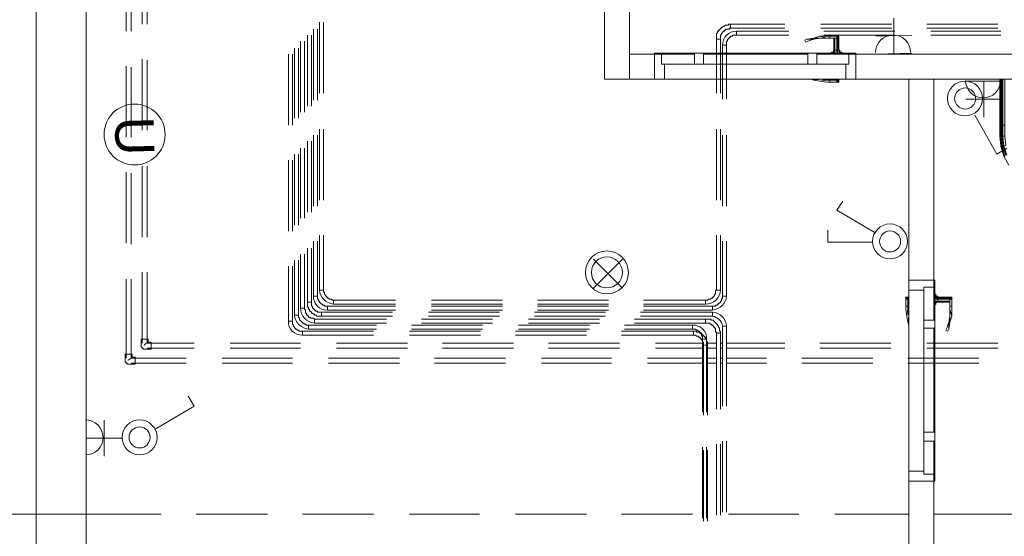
# Model space of a CAD drawing. Header units: millimetres. Extents: x 413 to 305578, y 115 to 38116.
# Tile 99 of 194: x 62637 to 66551, y 13645 to 15700. Entities that reach past the tile are written whole.
import ezdxf

# ---------------------------------------------------------------- set-up
doc = ezdxf.new("R2010")
doc.units = ezdxf.units.MM
for name, color, linetype in [('PDF _DN-MultiRoom', 5, 'Continuous'), ('PDF _PD-Socket', 1, 'Continuous'), ('PDF _Текст', 7, 'Continuous')]:
    doc.layers.add(name, color=color, linetype=linetype)
for name, color, linetype, true_color in [('PDF _PD-Lighting', 7, 'Continuous', 0xb80000), ('PDF _PD-Switches', 7, 'Continuous', 0x37dd00), ('PDF$_59-60$-$Floor$Plan$-$В_Этаж$01_Сводный$A-DETL-MBND', 7, 'Continuous', 0xdd3700), ('PDF$_V$line_ifc_RVT-1-В_Этаж$01_Сводный$A-COLS', 7, 'Continuous', 0xdcdcdc), ('PDF$_V$line_ifc_RVT-1-В_Этаж$01_Сводный$A-DETL-MBND', 7, 'Continuous', 0xbababa), ('PDF$_V$line_ifc_RVT-1-В_Этаж$01_Сводный$A-DOOR', 7, 'Continuous', 0xbababa), ('PDF$_V$line_ifc_RVT-1-В_Этаж$01_Сводный$A-GENM', 7, 'Continuous', 0xdd6e6e), ('PDF$_V$line_ifc_RVT-1-В_Этаж$01_Сводный$A-WALL', 7, 'Continuous', 0xdcdcdc), ('PDF$_V$line_ifc_RVT-1-В_Этаж$01_Сводный$M-EQPM', 7, 'Continuous', 0xbababa)]:
    doc.layers.add(name, color=color, linetype=linetype, true_color=true_color)
doc.styles.add('PDF YuGothicUI', font='arial.ttf')

msp = doc.modelspace()

# ---------------------------------------------------------------- linework, layer by layer
at = {"layer": 'PDF _DN-MultiRoom', "lineweight": 0}
msp.add_circle((63093.9, 15243.6), 121.3, dxfattribs=at)
at = {"layer": 'PDF _PD-Lighting', "lineweight": 0}
for points in [[(65033.7, 14632.5), (64918.3, 14747.8)], [(65033.7, 14747.8), (64918.3, 14632.5)]]:
    msp.add_lwpolyline(points, dxfattribs=at)
for radius in [85.5, 61.7]:
    msp.add_circle((64971.3, 14694.7), radius, dxfattribs=at)
at = {"layer": 'PDF _PD-Socket', "lineweight": 0}
for points in [[(66111.6, 15567.2), (66111.6, 15706.4)], [(66040, 15634.8), (66183.1, 15638.8)], [(66040, 15563.2), (66183.1, 15567.2)], [(66541.1, 15455.8), (66397.9, 15455.8)], [(66469.5, 15455.8), (66469.5, 15312.6)], [(66541.1, 15384.2), (66397.9, 15384.2)], [(62901.8, 14107.5), (62901.8, 13964.3)], [(62973.3, 14107.5), (62973.3, 13964.3)], [(62901.8, 14035.9), (63044.9, 14035.9)]]:
    msp.add_lwpolyline(points, dxfattribs=at)
for centre, start, end in [((66108.9, 15569.8), 0.4736, 180.4736), ((66466.9, 15458.4), 180, 360), ((62899, 14038.4), 270.4736, 90.4736)]:
    msp.add_arc(centre, 69.6, start, end, dxfattribs=at)
at = {"layer": 'PDF _PD-Switches', "lineweight": 0}
for points in [[(66433.7, 15320.6), (66521.2, 15165.5), (66561, 15189.3)], [(66040, 14851.2), (65884.8, 14942.7), (65908.7, 14978.5)], [(66028, 14815.4), (65849, 14815.4), (65849, 14863.2)], [(63176.2, 14071.7), (63331.3, 14163.1), (63307.5, 14202.9)]]:
    msp.add_lwpolyline(points, dxfattribs=at)
for centre, radius in [((66395.3, 15386.8), 69.6), ((66395.3, 15386.8), 41.8), ((66097, 14818), 69.6), ((66097, 14818), 41.8), ((63113.8, 14038.4), 69.6), ((63113.8, 14038.4), 41.8)]:
    msp.add_circle(centre, radius, dxfattribs=at)
at = {"layer": 'PDF$_59-60$-$Floor$Plan$-$В_Этаж$01_Сводный$A-DETL-MBND', "color": 220, "lineweight": 0, "true_color": 0xff00bf}
for points in [[(63060.8, 15937.1), (63060.8, 15654.7)], [(63080.7, 15654.7), (63080.7, 15937.1)], [(63060.8, 15515.5), (63060.8, 15233.1)], [(63080.7, 15233.1), (63080.7, 15511.5)], [(63060.8, 15093.9), (63060.8, 14811.5)], [(63080.7, 14807.5), (63080.7, 15089.9)], [(63060.8, 14668.3), (63060.8, 14354.1)], [(63299.5, 14354.1), (63080.7, 14354.1), (63080.7, 14668.3)], [(63084.7, 14358), (63080.7, 14354.1), (63068.8, 14346.1)], [(63080.7, 14334.2), (63299.5, 14334.2)], [(63721.1, 14354.1), (63442.7, 14354.1)], [(63442.7, 14334.2), (63721.1, 14334.2)], [(64146.7, 14354.1), (63864.3, 14354.1)], [(63864.3, 14334.2), (64146.7, 14334.2)], [(64568.3, 14354.1), (64285.9, 14354.1)], [(64285.9, 14334.2), (64568.3, 14334.2)], [(64989.9, 14354.1), (64711.5, 14354.1)], [(64711.5, 14334.2), (64989.9, 14334.2)], [(65351.9, 14354.1), (65133.1, 14354.1)], [(65133.1, 14334.2), (65351.9, 14334.2)], [(65407.5, 14354.1), (65371.7, 14354.1)], [(65371.7, 14334.2), (65407.5, 14334.2)], [(65431.4, 14354.1), (65423.5, 14354.1)], [(65423.5, 14334.2), (65431.4, 14334.2)], [(65606.4, 14354.1), (65447.3, 14354.1)], [(65447.3, 14334.2), (65606.4, 14334.2)], [(66028, 14354.1), (65745.6, 14354.1)], [(65745.6, 14334.2), (66028, 14334.2)], [(66449.6, 14354.1), (66167.2, 14354.1)], [(66167.2, 14334.2), (66449.6, 14334.2)]]:
    msp.add_lwpolyline(points, dxfattribs=at)
at = {"layer": 'PDF$_59-60$-$Floor$Plan$-$В_Этаж$01_Сводный$A-DETL-MBND', "color": 150, "lineweight": 0, "true_color": 0x007fff}
for points in [[(63124.5, 15964.9), (63124.5, 15682.5)], [(63144.4, 15682.5), (63144.4, 15964.9)], [(63124.5, 15543.3), (63124.5, 15260.9)], [(63144.4, 15260.9), (63144.4, 15539.3)], [(63124.5, 15117.7), (63124.5, 14835.3)], [(63144.4, 14835.3), (63144.4, 15117.7)], [(63124.5, 14696.1), (63124.5, 14413.7)], [(63331.3, 14413.7), (63144.4, 14413.7), (63144.4, 14696.1)], [(63148.4, 14417.7), (63140.4, 14413.7), (63132.4, 14405.8)], [(63752.9, 14413.7), (63474.5, 14413.7)], [(64178.5, 14413.7), (63896.1, 14413.7)], [(64600.1, 14413.7), (64317.7, 14413.7)], [(65021.7, 14413.7), (64739.3, 14413.7)], [(65351.9, 14413.7), (65164.9, 14413.7)], [(65407.5, 14413.7), (65367.8, 14413.7)], [(65431.4, 14413.7), (65423.5, 14413.7)], [(65678, 14413.7), (65447.3, 14413.7)], [(66099.6, 14413.7), (65817.2, 14413.7)], [(66525.2, 14413.7), (66242.8, 14413.7)], [(63144.4, 14393.8), (63331.3, 14393.8)], [(63474.5, 14393.8), (63752.9, 14393.8)], [(63896.1, 14393.8), (64178.5, 14393.8)], [(64317.7, 14393.8), (64600.1, 14393.8)], [(64739.3, 14393.8), (65021.7, 14393.8)], [(65164.9, 14393.8), (65351.9, 14393.8)], [(65371.7, 14393.8), (65407.5, 14393.8)], [(65423.5, 14393.8), (65431.4, 14393.8)], [(65447.3, 14393.8), (65678, 14393.8)], [(65817.2, 14393.8), (66099.6, 14393.8)], [(66242.8, 14393.8), (66525.2, 14393.8)]]:
    msp.add_lwpolyline(points, dxfattribs=at)
at = {"layer": 'PDF$_59-60$-$Floor$Plan$-$В_Этаж$01_Сводный$A-DETL-MBND', "color": 1, "lineweight": 0}
for points in [[(63804.6, 15662.6), (63804.6, 15380.2)], [(63820.5, 15380.2), (63820.5, 15662.6)], [(65693.9, 15654.7), (65487.1, 15654.7), (65487.1, 15638.8), (65693.9, 15638.8)], [(66115.5, 15654.7), (65833.1, 15654.7)], [(65833.1, 15638.8), (66115.5, 15638.8)], [(66537.1, 15654.7), (66258.7, 15654.7)], [(66258.7, 15638.8), (66537.1, 15638.8)], [(63752.9, 15614.9), (63752.9, 15332.5)], [(63768.8, 15332.5), (63768.8, 15614.9)], [(65447.3, 15384.2), (65447.3, 15599), (65431.4, 15599), (65431.4, 15384.2)], [(63705.2, 15563.2), (63705.2, 15280.8)], [(63721.1, 15280.8), (63721.1, 15563.2)], [(63804.6, 15241), (63804.6, 14958.6)], [(63820.5, 14958.6), (63820.5, 15241)], [(65431.4, 15241), (65431.4, 14958.6)], [(65447.3, 14958.6), (65447.3, 15241)], [(63752.9, 15189.3), (63752.9, 14910.9)], [(63768.8, 14910.9), (63768.8, 15189.3)], [(63705.2, 15141.6), (63705.2, 14859.2)], [(63721.1, 14859.2), (63721.1, 15141.6)], [(63804.6, 14819.4), (63804.6, 14600.7), (63820.5, 14600.7), (63820.5, 14819.4)], [(65431.4, 14819.4), (65431.4, 14600.7), (65447.3, 14600.7), (65447.3, 14819.4)], [(63752.9, 14767.7), (63752.9, 14552.9), (63768.8, 14552.9), (63768.8, 14767.7)], [(63705.2, 14720), (63705.2, 14501.2), (63721.1, 14501.2), (63721.1, 14720)], [(64130.8, 14560.9), (63860.3, 14560.9), (63860.3, 14545), (64130.8, 14545)], [(64556.4, 14560.9), (64274, 14560.9)], [(64978, 14560.9), (64695.6, 14560.9)], [(65117.2, 14545), (65391.6, 14545), (65391.6, 14560.9), (65117.2, 14560.9)], [(64274, 14545), (64556.4, 14545)], [(64695.6, 14545), (64978, 14545)], [(64095, 14509.2), (63808.6, 14509.2), (63808.6, 14493.3), (64095, 14493.3)], [(64516.6, 14509.2), (64234.2, 14509.2)], [(64234.2, 14493.3), (64516.6, 14493.3)], [(64942.2, 14509.2), (64659.8, 14509.2)], [(64659.8, 14493.3), (64942.2, 14493.3)], [(65081.4, 14493.3), (65363.8, 14493.3), (65363.8, 14509.2), (65081.4, 14509.2)], [(64043.3, 14461.5), (63760.9, 14461.5), (63760.9, 14445.5), (64043.3, 14445.5)], [(64468.9, 14461.5), (64186.5, 14461.5)], [(64186.5, 14445.5), (64468.9, 14445.5)], [(64890.5, 14461.5), (64608.1, 14461.5)], [(64608.1, 14445.5), (64890.5, 14445.5)], [(65371.7, 14127.3), (65371.7, 14405.8), (65371.7, 14409.7), (65371.7, 14413.7), (65371.7, 14417.7), (65367.8, 14421.7), (65367.8, 14425.7), (65367.8, 14429.6), (65363.8, 14429.6), (65363.8, 14433.6), (65363.8, 14437.6), (65359.8, 14437.6), (65359.8, 14441.6), (65355.8, 14441.6), (65355.8, 14445.5), (65351.9, 14445.5), (65351.9, 14449.5), (65347.9, 14449.5), (65347.9, 14453.5), (65343.9, 14453.5), (65339.9, 14453.5), (65339.9, 14457.5), (65336, 14457.5), (65332, 14457.5), (65328, 14457.5), (65328, 14461.5), (65324, 14461.5), (65320, 14461.5), (65316.1, 14461.5), (65316.1, 14445.5), (65316.1, 14461.5), (65029.7, 14461.5)], [(65029.7, 14445.5), (65316.1, 14445.5), (65320, 14445.5), (65324, 14445.5), (65328, 14441.6), (65332, 14441.6), (65336, 14441.6), (65336, 14437.6), (65339.9, 14437.6), (65343.9, 14433.6), (65347.9, 14429.6), (65347.9, 14425.7), (65351.9, 14425.7), (65351.9, 14421.7), (65351.9, 14417.7), (65355.8, 14417.7), (65355.8, 14413.7), (65355.8, 14409.7), (65355.8, 14405.8), (65355.8, 14127.3)], [(65423.5, 14151.2), (65423.5, 14453.5), (65407.5, 14453.5), (65407.5, 14151.2)], [(65407.5, 14012), (65407.5, 13729.6)], [(65423.5, 13729.6), (65423.5, 14012)], [(65355.8, 13988.1), (65355.8, 13705.7)], [(65371.7, 13705.7), (65371.7, 13988.1)]]:
    msp.add_lwpolyline(points, dxfattribs=at)
at = {"layer": 'PDF$_59-60$-$Floor$Plan$-$В_Этаж$01_Сводный$A-DETL-MBND', "color": 5, "lineweight": 0}
for points in [[(63828.5, 15690.5), (63828.5, 15408.1)], [(63844.4, 15408.1), (63844.4, 15690.5)], [(65678, 15682.5), (65463.2, 15682.5), (65463.2, 15666.6), (65678, 15666.6)], [(66103.6, 15682.5), (65821.2, 15682.5)], [(65821.2, 15666.6), (66103.6, 15666.6)], [(66525.2, 15682.5), (66242.8, 15682.5)], [(66242.8, 15666.6), (66525.2, 15666.6)], [(63780.8, 15638.8), (63780.8, 15356.4)], [(63796.7, 15356.4), (63796.7, 15638.8)], [(65423.5, 15408.1), (65423.5, 15622.9), (65407.5, 15622.9), (65407.5, 15408.1)], [(63729.1, 15587.1), (63729.1, 15308.6)], [(63745, 15308.6), (63745, 15587.1)], [(63828.5, 15264.9), (63828.5, 14982.5)], [(63844.4, 14982.5), (63844.4, 15264.9)], [(65407.5, 15264.9), (65407.5, 14982.5)], [(65423.5, 14982.5), (65423.5, 15264.9)], [(63780.8, 15217.2), (63780.8, 14934.8)], [(63796.7, 14934.8), (63796.7, 15217.2)], [(63729.1, 15165.5), (63729.1, 14883.1)], [(63745, 14883.1), (63745, 15165.5)], [(63828.5, 14843.3), (63828.5, 14624.5), (63844.4, 14624.5), (63844.4, 14843.3)], [(65407.5, 14843.3), (65407.5, 14624.5), (65423.5, 14624.5), (65423.5, 14843.3)], [(63780.8, 14791.6), (63780.8, 14576.8), (63796.7, 14576.8), (63796.7, 14791.6)], [(63729.1, 14743.8), (63729.1, 14525.1), (63745, 14525.1), (63745, 14743.8)], [(64130.8, 14584.8), (63884.2, 14584.8), (63884.2, 14568.8), (64130.8, 14568.8)], [(64556.4, 14584.8), (64274, 14584.8)], [(64274, 14568.8), (64556.4, 14568.8)], [(64978, 14584.8), (64695.6, 14584.8)], [(64695.6, 14568.8), (64978, 14568.8)], [(65117.2, 14568.8), (65363.8, 14568.8), (65363.8, 14584.8), (65117.2, 14584.8)], [(64118.9, 14537), (63836.5, 14537), (63836.5, 14521.1), (64118.9, 14521.1)], [(64544.4, 14537), (64262, 14537)], [(64262, 14521.1), (64544.4, 14521.1)], [(64966, 14537), (64683.6, 14537)], [(64683.6, 14521.1), (64966, 14521.1)], [(65105.3, 14521.1), (65391.6, 14521.1), (65391.6, 14537), (65105.3, 14537)], [(64055.2, 14485.3), (63784.7, 14485.3), (63784.7, 14469.4), (64055.2, 14469.4)], [(64476.8, 14485.3), (64194.4, 14485.3)], [(64902.4, 14485.3), (64620, 14485.3)], [(65447.3, 14163.1), (65447.3, 14481.3), (65431.4, 14481.3), (65431.4, 14163.1)], [(64194.4, 14469.4), (64476.8, 14469.4)], [(64620, 14469.4), (64902.4, 14469.4)], [(65041.6, 14469.4), (65312.1, 14469.4), (65316.1, 14469.4), (65320, 14469.4), (65324, 14469.4), (65328, 14465.4), (65332, 14465.4), (65336, 14461.5), (65339.9, 14461.5), (65339.9, 14457.5), (65343.9, 14457.5), (65343.9, 14453.5), (65347.9, 14449.5), (65347.9, 14445.5), (65347.9, 14441.6), (65351.9, 14441.6), (65351.9, 14437.6), (65351.9, 14433.6), (65351.9, 14429.6), (65351.9, 14139.3)], [(65431.4, 14023.9), (65431.4, 13741.5)], [(65447.3, 13741.5), (65447.3, 14023.9)], [(65351.9, 14000.1), (65351.9, 13717.7)], [(65367.8, 13717.7), (65367.8, 14000.1)]]:
    msp.add_lwpolyline(points, dxfattribs=at)
for points in [[(65463.2, 15682.5), (65459.3, 15682.5), (65455.3, 15682.5), (65455.3, 15678.6), (65451.3, 15678.6), (65447.3, 15678.6), (65443.3, 15678.6), (65439.4, 15674.6), (65435.4, 15674.6), (65431.4, 15670.6), (65427.4, 15670.6), (65427.4, 15666.6), (65423.5, 15666.6), (65423.5, 15662.6), (65419.5, 15662.6), (65419.5, 15658.7), (65415.5, 15658.7), (65415.5, 15654.7), (65411.5, 15654.7), (65411.5, 15650.7), (65411.5, 15646.7), (65407.5, 15646.7), (65407.5, 15642.8), (65407.5, 15638.8), (65407.5, 15634.8), (65407.5, 15630.8), (65407.5, 15626.8), (65407.5, 15622.9), (65423.5, 15622.9), (65423.5, 15626.8), (65423.5, 15630.8), (65423.5, 15634.8), (65423.5, 15638.8), (65427.4, 15642.8), (65427.4, 15646.7), (65431.4, 15646.7), (65431.4, 15650.7), (65435.4, 15654.7), (65439.4, 15654.7), (65439.4, 15658.7), (65443.3, 15658.7), (65443.3, 15662.6), (65447.3, 15662.6), (65451.3, 15662.6), (65455.3, 15662.6), (65459.3, 15662.6), (65459.3, 15666.6), (65463.2, 15666.6)], [(63780.8, 14576.8), (63780.8, 14572.8), (63780.8, 14568.8), (63780.8, 14564.9), (63780.8, 14560.9), (63780.8, 14556.9), (63784.7, 14556.9), (63784.7, 14552.9), (63784.7, 14549), (63788.7, 14549), (63788.7, 14545), (63788.7, 14541), (63792.7, 14541), (63796.7, 14537), (63796.7, 14533), (63800.7, 14533), (63804.6, 14529.1), (63808.6, 14529.1), (63808.6, 14525.1), (63812.6, 14525.1), (63816.6, 14525.1), (63816.6, 14521.1), (63820.5, 14521.1), (63824.5, 14521.1), (63828.5, 14521.1), (63832.5, 14521.1), (63836.5, 14521.1), (63836.5, 14537), (63832.5, 14537), (63828.5, 14537), (63824.5, 14537), (63820.5, 14537), (63820.5, 14541), (63816.6, 14541), (63812.6, 14541), (63812.6, 14545), (63808.6, 14545), (63808.6, 14549), (63804.6, 14549), (63804.6, 14552.9), (63800.7, 14552.9), (63800.7, 14556.9), (63800.7, 14560.9), (63796.7, 14560.9), (63796.7, 14564.9), (63796.7, 14568.8), (63796.7, 14572.8), (63796.7, 14576.8)]]:
    msp.add_lwpolyline(points, close=True, dxfattribs=at)
at = {"layer": 'PDF$_59-60$-$Floor$Plan$-$В_Этаж$01_Сводный$A-DETL-MBND', "color": 1, "lineweight": 0}
for points in [[(65431.4, 15599), (65447.3, 15599), (65447.3, 15603), (65447.3, 15607), (65447.3, 15610.9), (65447.3, 15614.9), (65451.3, 15614.9), (65451.3, 15618.9), (65451.3, 15622.9), (65455.3, 15622.9), (65455.3, 15626.8), (65459.3, 15626.8), (65459.3, 15630.8), (65463.2, 15630.8), (65463.2, 15634.8), (65467.2, 15634.8), (65471.2, 15634.8), (65471.2, 15638.8), (65475.2, 15638.8), (65479.1, 15638.8), (65483.1, 15638.8), (65487.1, 15638.8), (65487.1, 15654.7, 0.428571)], [(63860.3, 14545), (63860.3, 14560.9), (63856.3, 14560.9), (63852.4, 14560.9), (63848.4, 14560.9), (63848.4, 14564.9), (63844.4, 14564.9), (63840.4, 14564.9), (63840.4, 14568.8), (63836.5, 14568.8), (63832.5, 14572.8), (63828.5, 14576.8), (63828.5, 14580.8), (63824.5, 14580.8), (63824.5, 14584.8), (63824.5, 14588.7), (63820.5, 14588.7), (63820.5, 14592.7), (63820.5, 14596.7), (63820.5, 14600.7), (63804.6, 14600.7, 0.428571)], [(65447.3, 14600.7), (65431.4, 14600.7), (65431.4, 14596.7), (65431.4, 14592.7), (65427.4, 14588.7), (65427.4, 14584.8), (65427.4, 14580.8), (65423.5, 14580.8), (65423.5, 14576.8), (65419.5, 14572.8), (65415.5, 14572.8), (65415.5, 14568.8), (65411.5, 14568.8), (65411.5, 14564.9), (65407.5, 14564.9), (65403.6, 14564.9), (65403.6, 14560.9), (65399.6, 14560.9), (65395.6, 14560.9), (65391.6, 14560.9), (65391.6, 14545, 0.358765)], [(63808.6, 14493.3), (63808.6, 14509.2), (63804.6, 14513.2), (63800.7, 14513.2), (63796.7, 14513.2), (63792.7, 14513.2), (63792.7, 14517.1), (63788.7, 14517.1), (63784.7, 14517.1), (63784.7, 14521.1), (63780.8, 14525.1), (63776.8, 14525.1), (63776.8, 14529.1), (63776.8, 14533), (63772.8, 14533), (63772.8, 14537), (63772.8, 14541), (63772.8, 14545), (63768.8, 14549), (63768.8, 14552.9), (63752.9, 14552.9, 0.380199)], [(63760.9, 14445.5), (63760.9, 14461.5), (63756.9, 14461.5), (63752.9, 14461.5), (63748.9, 14461.5), (63745, 14465.4), (63741, 14465.4), (63737, 14469.4), (63733, 14469.4), (63733, 14473.4), (63729.1, 14473.4), (63729.1, 14477.4), (63725.1, 14481.3), (63725.1, 14485.3), (63721.1, 14489.3), (63721.1, 14493.3), (63721.1, 14497.2), (63721.1, 14501.2), (63705.2, 14501.2, 0.43607)]]:
    msp.add_lwpolyline(points, format="xyb", close=True, dxfattribs=at)
at = {"layer": 'PDF$_59-60$-$Floor$Plan$-$В_Этаж$01_Сводный$A-DETL-MBND', "color": 5, "lineweight": 0}
for points in [[(63884.2, 14568.8), (63884.2, 14584.8), (63880.2, 14584.8), (63876.2, 14588.7), (63872.2, 14588.7), (63868.3, 14588.7), (63864.3, 14592.7), (63860.3, 14592.7), (63860.3, 14596.7), (63856.3, 14596.7), (63856.3, 14600.7), (63852.4, 14600.7), (63852.4, 14604.6), (63848.4, 14608.6), (63848.4, 14612.6), (63848.4, 14616.6), (63844.4, 14616.6), (63844.4, 14620.5), (63844.4, 14624.5), (63828.5, 14624.5, 0.358765)], [(65423.5, 14624.5), (65407.5, 14624.5), (65403.6, 14624.5), (65403.6, 14620.5), (65403.6, 14616.6), (65403.6, 14612.6), (65403.6, 14608.6), (65399.6, 14608.6), (65399.6, 14604.6), (65399.6, 14600.7), (65395.6, 14600.7), (65395.6, 14596.7), (65391.6, 14596.7), (65391.6, 14592.7), (65387.7, 14592.7), (65383.7, 14588.7), (65379.7, 14588.7), (65375.7, 14588.7), (65371.7, 14584.8), (65367.8, 14584.8), (65363.8, 14584.8), (65363.8, 14568.8, 0.393453)], [(63784.7, 14469.4), (63784.7, 14485.3), (63780.8, 14485.3), (63776.8, 14485.3), (63772.8, 14489.3), (63768.8, 14489.3), (63764.9, 14493.3), (63760.9, 14493.3), (63760.9, 14497.2), (63756.9, 14497.2), (63756.9, 14501.2), (63752.9, 14501.2), (63752.9, 14505.2), (63748.9, 14505.2), (63748.9, 14509.2), (63748.9, 14513.2), (63745, 14517.1), (63745, 14521.1), (63745, 14525.1), (63729.1, 14525.1, 0.358765)], [(65391.6, 14537), (65391.6, 14521.1, -0.302776), (65431.4, 14481.3), (65447.3, 14481.3, 0.358765)]]:
    msp.add_lwpolyline(points, format="xyb", close=True, dxfattribs=at)
msp.add_lwpolyline([(65367.8, 14139.3), (65367.8, 14429.6), (65355.8, 14429.6), (65367.8, 14429.6, 0.43607), (65312.1, 14485.3), (65312.1, 14469.4), (65312.1, 14485.3), (65041.6, 14485.3)], format="xyb", dxfattribs=at)
at = {"layer": 'PDF$_59-60$-$Floor$Plan$-$В_Этаж$01_Сводный$A-DETL-MBND', "color": 1, "lineweight": 0}
for points in [[(65423.5, 14453.5), (65423.5, 14457.5), (65423.5, 14461.5), (65419.5, 14461.5), (65419.5, 14465.4), (65419.5, 14469.4), (65419.5, 14473.4), (65415.5, 14477.4), (65415.5, 14481.3), (65411.5, 14485.3), (65411.5, 14489.3), (65407.5, 14489.3), (65407.5, 14493.3), (65403.6, 14493.3), (65403.6, 14497.2), (65399.6, 14497.2), (65399.6, 14501.2), (65395.6, 14501.2), (65395.6, 14505.2), (65391.6, 14505.2), (65387.7, 14505.2), (65383.7, 14509.2), (65379.7, 14509.2), (65375.7, 14509.2), (65371.7, 14509.2), (65367.8, 14509.2), (65363.8, 14509.2), (65363.8, 14493.3), (65367.8, 14493.3), (65371.7, 14493.3), (65375.7, 14493.3), (65379.7, 14493.3), (65383.7, 14489.3), (65387.7, 14489.3), (65387.7, 14485.3), (65391.6, 14485.3), (65395.6, 14481.3), (65395.6, 14477.4), (65399.6, 14477.4), (65399.6, 14473.4), (65403.6, 14473.4), (65403.6, 14469.4), (65403.6, 14465.4), (65403.6, 14461.5), (65403.6, 14457.5), (65407.5, 14457.5), (65407.5, 14453.5)], [(65371.7, 14405.8), (65359.8, 14405.8)]]:
    msp.add_lwpolyline(points, close=True, dxfattribs=at)
at = {"layer": 'PDF$_59-60$-$Floor$Plan$-$В_Этаж$01_Сводный$A-DETL-MBND', "color": 150, "lineweight": 0, "true_color": 0x007fff}
msp.add_lwpolyline([(63148.4, 14429.6), (63120.5, 14429.6), (63120.5, 14405.8), (63120.5, 14401.8), (63120.5, 14397.8), (63124.5, 14397.8), (63124.5, 14393.8), (63128.5, 14393.8), (63128.5, 14389.9), (63132.4, 14389.9), (63160.3, 14389.9), (63160.3, 14417.7), (63148.4, 14417.7)], close=True, dxfattribs=at)
at = {"layer": 'PDF$_59-60$-$Floor$Plan$-$В_Этаж$01_Сводный$A-DETL-MBND', "color": 220, "lineweight": 0, "true_color": 0xff00bf}
msp.add_lwpolyline([(63084.7, 14370), (63056.9, 14370), (63056.9, 14346.1), (63056.9, 14342.1), (63056.9, 14338.1), (63060.8, 14338.1), (63060.8, 14334.2), (63064.8, 14334.2), (63064.8, 14330.2), (63068.8, 14330.2), (63096.6, 14330.2), (63096.6, 14358), (63084.7, 14358)], close=True, dxfattribs=at)
at = {"layer": 'PDF$_V$line_ifc_RVT-1-В_Этаж$01_Сводный$A-COLS', "lineweight": 0}
for points in [[(62702.9, 13733.6), (62504, 13733.6), (62504, 13435.3), (62702.9, 13435.3)], [(62901.8, 13733.6), (62702.9, 13733.6), (62702.9, 13435.3), (62901.8, 13435.3)]]:
    msp.add_lwpolyline(points, close=True, dxfattribs=at)
at = {"layer": 'PDF$_V$line_ifc_RVT-1-В_Этаж$01_Сводный$A-DETL-MBND', "lineweight": 0}
for points in [[(63200.1, 13733.6), (62901.8, 13733.6)], [(63621.7, 13733.6), (63339.3, 13733.6)], [(64043.3, 13733.6), (63760.9, 13733.6)], [(64464.9, 13733.6), (64186.5, 13733.6)], [(64890.5, 13733.6), (64608.1, 13733.6)], [(65312.1, 13733.6), (65029.7, 13733.6)], [(65733.7, 13733.6), (65455.3, 13733.6)], [(66171.2, 13733.6), (65876.9, 13733.6)], [(66600.8, 13733.6), (66270.7, 13733.6)]]:
    msp.add_lwpolyline(points, close=True, dxfattribs=at)
for points in [[(62901.8, 13733.6), (63200.1, 13733.6)], [(63339.3, 13733.6), (63621.7, 13733.6)], [(63760.9, 13733.6), (64043.3, 13733.6)], [(64186.5, 13733.6), (64464.9, 13733.6)], [(64608.1, 13733.6), (64890.5, 13733.6)], [(65029.7, 13733.6), (65312.1, 13733.6)], [(65455.3, 13733.6), (65733.7, 13733.6)], [(65876.9, 13733.6), (66171.2, 13733.6)], [(66270.7, 13733.6), (66600.8, 13733.6)]]:
    msp.add_lwpolyline(points, dxfattribs=at)
at = {"layer": 'PDF$_V$line_ifc_RVT-1-В_Этаж$01_Сводный$A-DOOR', "lineweight": 0}
for points in [[(65821.2, 15626.8), (65793.4, 15622.9), (65769.5, 15614.9), (65761.5, 15610.9), (65757.6, 15618.9), (65765.5, 15622.9), (65793.4, 15626.8), (65817.2, 15634.8), (65845.1, 15626.8), (65857, 15626.8), (65857, 15634.8), (65884.8, 15634.8), (65888.8, 15634.8), (65892.8, 15634.8), (65892.8, 15626.8), (65892.8, 15634.8)], [(65765.5, 15622.9), (65793.4, 15622.9)], [(65793.4, 15626.8), (65821.2, 15626.8), (65845.1, 15626.8)], [(65884.8, 15626.8), (65888.8, 15626.8), (65892.8, 15626.8), (65892.8, 15579.1), (65892.8, 15626.8), (65888.8, 15626.8), (65884.8, 15626.8), (65857, 15626.8), (65857, 15634.8), (65845.1, 15634.8), (65817.2, 15634.8)], [(65872.9, 15626.8), (65872.9, 15579.1), (65876.9, 15579.1), (65884.8, 15579.1), (65884.8, 15567.2)], [(65876.9, 15579.1), (65876.9, 15626.8), (65876.9, 15579.1), (65876.9, 15567.2)], [(65892.8, 15579.1), (65896.8, 15567.2), (65896.8, 15579.1), (65892.8, 15579.1), (65888.8, 15579.1), (65884.8, 15579.1), (65884.8, 15626.8), (65884.8, 15634.8)], [(65888.8, 15567.2), (65888.8, 15579.1), (65888.8, 15626.8), (65888.8, 15634.8)], [(65892.8, 15634.8), (65892.8, 15634.8)], [(65892.8, 15626.8), (65892.8, 15626.8)], [(65892.8, 15626.8), (65892.8, 15626.8)], [(65868.9, 15567.2), (65872.9, 15579.1), (65872.9, 15567.2)], [(65872.9, 15579.1), (65872.9, 15579.1)], [(65355.8, 15567.2), (65359.8, 15567.2), (65363.8, 15567.2), (65367.8, 15567.2), (65371.7, 15567.2), (65375.7, 15567.2), (65379.7, 15567.2), (65383.7, 15567.2), (65387.7, 15567.2), (65391.6, 15567.2), (65562.7, 15567.2), (65733.7, 15567.2), (65737.7, 15567.2), (65741.7, 15567.2), (65745.6, 15567.2), (65749.6, 15567.2), (65753.6, 15567.2), (65757.6, 15567.2), (65761.5, 15567.2), (65765.5, 15567.2), (65769.5, 15567.2)], [(65359.8, 15567.2), (65359.8, 15567.2)], [(65359.8, 15567.2), (65359.8, 15567.2)], [(65363.8, 15567.2), (65363.8, 15567.2)], [(65367.8, 15567.2), (65367.8, 15567.2)], [(65371.7, 15567.2), (65371.7, 15567.2)], [(65375.7, 15567.2), (65375.7, 15567.2)], [(65375.7, 15567.2), (65375.7, 15567.2)], [(65379.7, 15567.2), (65379.7, 15567.2)], [(65383.7, 15567.2), (65383.7, 15567.2)], [(65383.7, 15567.2), (65383.7, 15567.2)], [(65387.7, 15567.2), (65387.7, 15567.2)], [(65387.7, 15567.2), (65387.7, 15567.2)], [(65391.6, 15567.2), (65391.6, 15567.2)], [(65733.7, 15567.2), (65733.7, 15567.2)], [(65733.7, 15567.2), (65733.7, 15567.2)], [(65737.7, 15567.2), (65737.7, 15567.2)], [(65741.7, 15567.2), (65741.7, 15567.2)], [(65741.7, 15567.2), (65741.7, 15567.2)], [(65745.6, 15567.2), (65745.6, 15567.2)], [(65745.6, 15567.2), (65745.6, 15567.2)], [(65749.6, 15567.2), (65749.6, 15567.2)], [(65753.6, 15567.2), (65753.6, 15567.2)], [(65757.6, 15567.2), (65757.6, 15567.2)], [(65757.6, 15567.2), (65757.6, 15567.2)], [(65761.5, 15567.2), (65761.5, 15567.2)], [(65765.5, 15567.2), (65765.5, 15567.2)], [(65912.7, 15567.2), (65857, 15567.2)], [(65857, 15567.2), (65857, 15567.2)], [(65861, 15567.2), (65865, 15571.2), (65865, 15567.2)], [(65865, 15571.2), (65865, 15571.2)], [(65865, 15571.2), (65872.9, 15571.2)], [(65896.8, 15571.2), (65900.7, 15571.2), (65904.7, 15571.2), (65904.7, 15567.2), (65900.7, 15571.2)], [(65912.7, 15567.2), (65912.7, 15567.2)], [(65793.4, 15459.8), (65781.4, 15463.8)], [(65821.2, 15463.8), (65793.4, 15459.8), (65817.2, 15455.8)], [(65817.2, 15463.8), (65821.2, 15463.8), (65845.1, 15459.8)], [(65892.8, 15451.8), (65892.8, 15459.8), (65892.8, 15451.8), (65888.8, 15451.8), (65884.8, 15451.8), (65857, 15451.8), (65857, 15459.8), (65884.8, 15459.8), (65888.8, 15459.8), (65888.8, 15463.8)], [(65872.9, 15459.8), (65872.9, 15463.8)], [(65888.8, 15451.8), (65888.8, 15459.8), (65892.8, 15459.8), (65892.8, 15463.8), (65892.8, 15459.8), (65888.8, 15459.8), (65884.8, 15459.8), (65884.8, 15463.8)], [(65884.8, 15451.8), (65884.8, 15459.8)], [(65892.8, 15459.8), (65892.8, 15459.8)], [(65892.8, 15459.8), (65892.8, 15459.8)], [(65892.8, 15451.8), (65892.8, 15451.8)], [(66274.6, 14556.9), (66274.6, 14616.6)], [(66274.6, 14616.6), (66274.6, 14616.6)], [(66274.6, 14608.6), (66278.6, 14608.6), (66278.6, 14604.6), (66278.6, 14600.7)], [(66274.6, 14604.6), (66278.6, 14604.6)], [(66274.6, 14600.7), (66286.6, 14600.7), (66286.6, 14596.7), (66286.6, 14592.7), (66274.6, 14592.7)], [(66159.3, 14592.7), (66167.2, 14592.7), (66167.2, 14588.7), (66167.2, 14560.9), (66159.3, 14560.9), (66159.3, 14588.7), (66159.3, 14592.7), (66159.3, 14596.7), (66167.2, 14596.7), (66159.3, 14596.7)], [(66159.3, 14596.7), (66159.3, 14596.7)], [(66167.2, 14588.7), (66159.3, 14588.7)], [(66167.2, 14596.7), (66167.2, 14596.7)], [(66167.2, 14596.7), (66167.2, 14596.7)], [(66171.2, 14588.7), (66167.2, 14588.7), (66167.2, 14592.7), (66171.2, 14592.7)], [(66167.2, 14580.8), (66171.2, 14580.8)], [(66274.6, 14596.7), (66286.6, 14596.7)], [(66334.3, 14588.7), (66334.3, 14592.7), (66286.6, 14592.7), (66286.6, 14588.7), (66274.6, 14588.7)], [(66274.6, 14580.8), (66286.6, 14580.8), (66286.6, 14576.8), (66274.6, 14572.8)], [(66286.6, 14576.8), (66274.6, 14576.8)], [(66278.6, 14572.8), (66278.6, 14568.8), (66274.6, 14564.9)], [(66278.6, 14568.8), (66274.6, 14568.8)], [(66278.6, 14568.8), (66278.6, 14568.8)], [(66342.2, 14592.7), (66334.3, 14592.7), (66334.3, 14596.7), (66286.6, 14596.7), (66334.3, 14596.7), (66334.3, 14592.7), (66334.3, 14588.7), (66342.2, 14588.7)], [(66342.2, 14596.7), (66334.3, 14596.7), (66342.2, 14596.7), (66342.2, 14592.7), (66342.2, 14588.7), (66342.2, 14560.9), (66334.3, 14560.9), (66334.3, 14588.7), (66286.6, 14588.7), (66286.6, 14580.8), (66334.3, 14580.8)], [(66286.6, 14576.8), (66286.6, 14576.8)], [(66334.3, 14596.7), (66334.3, 14596.7)], [(66334.3, 14596.7), (66334.3, 14596.7)], [(66342.2, 14596.7), (66342.2, 14596.7)], [(66163.3, 14521.1), (66167.2, 14497.2), (66171.2, 14521.1), (66167.2, 14549)], [(66171.2, 14521.1), (66171.2, 14517.1)], [(66274.6, 14556.9), (66274.6, 14556.9)], [(66330.3, 14469.4), (66326.3, 14461.5), (66318.4, 14465.4), (66322.4, 14473.4), (66330.3, 14497.2), (66334.3, 14521.1), (66334.3, 14549)], [(66334.3, 14521.1), (66334.3, 14497.2), (66342.2, 14521.1)], [(66171.2, 14485.3), (66167.2, 14497.2)], [(66334.3, 14497.2), (66330.3, 14469.4), (66330.3, 14497.2)], [(66274.6, 14473.4), (66274.6, 14469.4), (66274.6, 14465.4), (66274.6, 14461.5), (66274.6, 14457.5), (66274.6, 14453.5), (66274.6, 14449.5), (66274.6, 14445.5), (66274.6, 14441.6), (66274.6, 14437.6), (66274.6, 14266.6), (66274.6, 14091.5), (66274.6, 14087.6), (66274.6, 14083.6), (66274.6, 14079.6), (66274.6, 14075.6), (66274.6, 14071.7), (66274.6, 14067.7), (66274.6, 14063.7), (66274.6, 14059.7)], [(66274.6, 14469.4), (66274.6, 14469.4)], [(66274.6, 14465.4), (66274.6, 14465.4)], [(66274.6, 14461.5), (66274.6, 14461.5)], [(66274.6, 14457.5), (66274.6, 14457.5)], [(66274.6, 14457.5), (66274.6, 14457.5)], [(66274.6, 14453.5), (66274.6, 14453.5)], [(66274.6, 14449.5), (66274.6, 14449.5)], [(66274.6, 14449.5), (66274.6, 14449.5)], [(66274.6, 14445.5), (66274.6, 14445.5)], [(66274.6, 14441.6), (66274.6, 14441.6)], [(66274.6, 14441.6), (66274.6, 14441.6)], [(66274.6, 14437.6), (66274.6, 14437.6)], [(66274.6, 14437.6), (66274.6, 14437.6)], [(66274.6, 14091.5), (66274.6, 14091.5)], [(66274.6, 14091.5), (66274.6, 14091.5)], [(66274.6, 14087.6), (66274.6, 14087.6)], [(66274.6, 14087.6), (66274.6, 14087.6)], [(66274.6, 14083.6), (66274.6, 14083.6)], [(66274.6, 14083.6), (66274.6, 14083.6)], [(66274.6, 14079.6), (66274.6, 14079.6)], [(66274.6, 14075.6), (66274.6, 14075.6)], [(66274.6, 14075.6), (66274.6, 14075.6)], [(66274.6, 14071.7), (66274.6, 14071.7)], [(66274.6, 14067.7), (66274.6, 14067.7)], [(66274.6, 14063.7), (66274.6, 14063.7)], [(66274.6, 14059.7), (66274.6, 14059.7)], [(66274.6, 14059.7), (66274.6, 14059.7)]]:
    msp.add_lwpolyline(points, dxfattribs=at)
at = {"layer": 'PDF$_V$line_ifc_RVT-1-В_Этаж$01_Сводный$A-DOOR', "color": 53, "lineweight": 0, "true_color": 0xdddd6e}
for points in [[(65188.8, 15523.4), (65188.8, 15563.2), (65160.9, 15563.2), (65160.9, 15463.8), (65200.7, 15463.8), (65200.7, 15523.4)], [(65320, 15563.2), (65188.8, 15563.2), (65188.8, 15523.4), (65320, 15523.4)], [(65355.8, 15567.2), (65320, 15567.2), (65320, 15523.4), (65355.8, 15523.4)], [(65769.5, 15563.2), (65355.8, 15563.2), (65355.8, 15523.4), (65769.5, 15523.4)], [(65769.5, 15567.2), (65805.3, 15567.2), (65805.3, 15523.4), (65932.6, 15523.4), (65920.6, 15523.4), (65920.6, 15463.8), (65960.4, 15463.8), (65960.4, 15563.2), (65932.6, 15563.2), (65805.3, 15563.2), (65805.3, 15523.4), (65769.5, 15523.4)], [(65932.6, 15523.4), (65932.6, 15563.2)], [(66171.2, 14624.5), (66230.9, 14624.5), (66230.9, 14636.5), (66270.7, 14636.5), (66270.7, 14664.3), (66171.2, 14664.3)], [(66230.9, 14636.5), (66230.9, 14505.2), (66270.7, 14505.2), (66270.7, 14636.5)], [(66230.9, 14505.2), (66230.9, 14473.4), (66274.6, 14473.4), (66274.6, 14505.2)], [(66230.9, 14473.4), (66230.9, 14059.7), (66270.7, 14059.7), (66270.7, 14473.4)], [(66230.9, 14023.9), (66274.6, 14023.9), (66274.6, 14059.7), (66230.9, 14059.7)], [(66230.9, 13892.7), (66270.7, 13892.7), (66270.7, 14023.9), (66230.9, 14023.9)], [(66230.9, 13892.7), (66230.9, 13904.6), (66171.2, 13904.6), (66171.2, 13864.8), (66270.7, 13864.8), (66270.7, 13892.7)]]:
    msp.add_lwpolyline(points, close=True, dxfattribs=at)
at = {"layer": 'PDF$_V$line_ifc_RVT-1-В_Этаж$01_Сводный$A-DOOR', "lineweight": 0}
for points in [[(65857, 15459.8), (65845.1, 15459.8), (65817.2, 15455.8), (65845.1, 15451.8), (65857, 15451.8)], [(65876.9, 15459.8), (65876.9, 15463.8)], [(66167.2, 14549), (66167.2, 14560.9), (66159.3, 14560.9), (66159.3, 14549), (66163.3, 14521.1)], [(66167.2, 14592.7), (66167.2, 14596.7), (66171.2, 14596.7), (66167.2, 14596.7)], [(66167.2, 14576.8), (66171.2, 14576.8)], [(66286.6, 14576.8), (66334.3, 14576.8)], [(66342.2, 14560.9), (66334.3, 14560.9), (66334.3, 14549), (66342.2, 14521.1), (66342.2, 14549)]]:
    msp.add_lwpolyline(points, close=True, dxfattribs=at)
at = {"layer": 'PDF$_V$line_ifc_RVT-1-В_Этаж$01_Сводный$A-GENM', "lineweight": 0}
for points in [[(65960.4, 15567.2), (65160.9, 15567.2), (65160.9, 15463.8), (65960.4, 15463.8)], [(66171.2, 14664.3), (66171.2, 13864.8), (66274.6, 13864.8), (66274.6, 14664.3)]]:
    msp.add_lwpolyline(points, close=True, dxfattribs=at)
at = {"layer": 'PDF$_V$line_ifc_RVT-1-В_Этаж$01_Сводный$A-WALL', "lineweight": 0}
for points in [[(62504, 17273.5), (62504, 13733.6), (62702.9, 13733.6), (62702.9, 17273.5)], [(62901.8, 13733.6), (62901.8, 17273.5), (62702.9, 17273.5), (62702.9, 13733.6)], [(65061.5, 15463.8), (65061.5, 17273.5), (64962.1, 17273.5), (64962.1, 15463.8)], [(65160.9, 15563.2), (65061.5, 15563.2), (65061.5, 15463.8), (65160.9, 15463.8)], [(69142.4, 15563.2), (65960.4, 15563.2), (65960.4, 15463.8), (69142.4, 15463.8)], [(66270.7, 14664.3), (66270.7, 15463.8), (66171.2, 15463.8), (66171.2, 14664.3)], [(66270.7, 13534.7), (66270.7, 13864.8), (66171.2, 13864.8), (66171.2, 13534.7)]]:
    msp.add_lwpolyline(points, close=True, dxfattribs=at)
at = {"layer": 'PDF$_V$line_ifc_RVT-1-В_Этаж$01_Сводный$M-EQPM', "lineweight": 0}
msp.add_lwpolyline([(66533.2, 15280.8), (66533.2, 15463.8)], close=True, dxfattribs=at)
for points in [[(66537.1, 15463.8), (66537.1, 15280.8), (66533.2, 15280.8), (66533.2, 15237.1), (66533.2, 15280.8), (66537.1, 15280.8), (66537.1, 15237.1), (66533.2, 15237.1), (66537.1, 15197.3), (66541.1, 15197.3), (66537.1, 15237.1)], [(66541.1, 15463.8), (66541.1, 15280.8), (66537.1, 15280.8), (66541.1, 15280.8), (66541.1, 15237.1), (66537.1, 15237.1), (66541.1, 15197.3), (66545.1, 15197.3), (66541.1, 15237.1)], [(66545.1, 15463.8), (66545.1, 15280.8), (66541.1, 15280.8), (66545.1, 15280.8), (66545.1, 15237.1), (66541.1, 15237.1), (66545.1, 15197.3), (66549.1, 15197.3), (66545.1, 15237.1)], [(66553.1, 15463.8), (66553.1, 15280.8), (66545.1, 15280.8), (66553.1, 15280.8), (66553.1, 15237.1), (66545.1, 15237.1), (66549.1, 15197.3), (66557, 15201.3), (66553.1, 15237.1)], [(66533.2, 15280.8), (66533.2, 15280.8)], [(66533.2, 15280.8), (66533.2, 15280.8)], [(66533.2, 15237.1), (66533.2, 15237.1)], [(66553.1, 15237.1), (66545.1, 15237.1), (66541.1, 15237.1), (66537.1, 15237.1), (66533.2, 15237.1), (66537.1, 15197.3), (66533.2, 15237.1), (66537.1, 15197.3), (66549.1, 15157.5), (66569, 15121.7)], [(66533.2, 15237.1), (66533.2, 15237.1)], [(66557, 15161.5), (66545.1, 15197.3), (66541.1, 15197.3), (66553.1, 15157.5), (66549.1, 15157.5), (66537.1, 15197.3), (66553.1, 15157.5)], [(66553.1, 15157.5), (66537.1, 15197.3), (66541.1, 15197.3), (66553.1, 15157.5)], [(66537.1, 15197.3), (66537.1, 15197.3)], [(66537.1, 15197.3), (66537.1, 15197.3)], [(66557, 15201.3), (66549.1, 15197.3), (66561, 15161.5), (66549.1, 15197.3), (66545.1, 15197.3), (66557, 15161.5)], [(66553.1, 15157.5), (66549.1, 15157.5), (66569, 15121.7)]]:
    msp.add_lwpolyline(points, dxfattribs=at)

# ---------------------------------------------------------------- texts
at = {"layer": 'PDF _Текст', "color": 5, "insert": (63091.2, 15315.1), "char_height": 154.2, "attachment_point": 4, "rotation": 271.5491, "style": 'PDF YuGothicUI'}
msp.add_mtext('U', dxfattribs=at)

doc.saveas('drawing.dxf')
